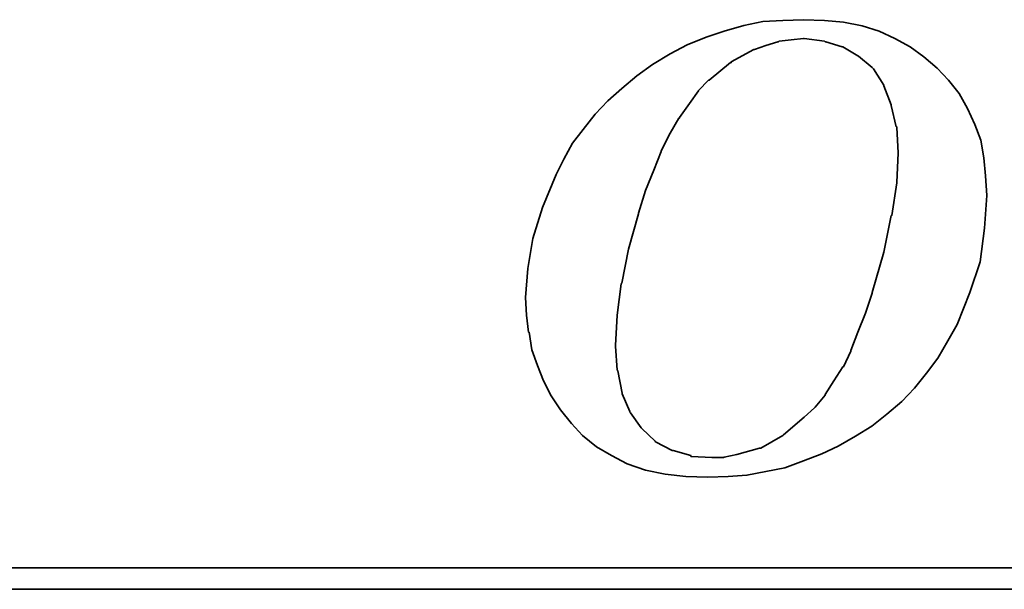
# Model space of a CAD drawing. Header units: inches. Extents: x 7 to 372, y 94 to 272.
# Tile 33 of 47: x 302.71 to 312.35, y 184.65 to 190.22. Entities that reach past the tile are written whole.
import ezdxf

# ---------------------------------------------------------------- set-up
doc = ezdxf.new("R2010")
doc.units = ezdxf.units.IN
doc.header["$LTSCALE"] = 0.25
doc.layers.add('DIM', color=4, linetype='Continuous')
doc.layers.add('layer 1', color=7, linetype='Continuous')

# ---------------------------------------------------------------- blocks, each defined once
blk = doc.blocks.new('TBI MOTION logo(完整正式版)')
at = {"layer": 'layer 1', "color": 22, "lineweight": 35}
for points, knots in [([(-11.34375, -6.98375), (-11.34375, -6.98375), (-10.91375, -7.43875), (-10.91375, -7.43875), (-10.91375, -7.43875), (-10.91375, -7.43875), (-10.38625, -7.87125), (-10.38625, -7.87125), (-10.38625, -7.87125), (-10.38625, -7.87125), (-9.81125, -8.20375), (-9.81125, -8.20375), (-9.81125, -8.20375), (-9.81125, -8.20375), (-9.21125, -8.51875), (-9.21125, -8.51875), (-9.21125, -8.51875), (-9.21125, -8.51875), (-8.51625, -8.75875), (-8.51625, -8.75875), (-8.51625, -8.75875), (-8.51625, -8.75875), (-7.77125, -8.90375), (-7.77125, -8.90375), (-7.77125, -8.90375), (-7.77125, -8.90375), (-6.97875, -8.99875), (-6.97875, -8.99875), (-6.97875, -8.99875), (-6.97875, -8.99875), (-6.14125, -9.02375), (-6.14125, -9.02375), (-6.14125, -9.02375), (-6.14125, -9.02375), (-5.37125, -8.99875), (-5.37125, -8.99875), (-5.37125, -8.99875), (-5.37125, -8.99875), (-4.65375, -8.94875), (-4.65375, -8.94875), (-4.65375, -8.94875), (-4.65375, -8.94875), (-3.93375, -8.80625), (-3.93375, -8.80625), (-3.93375, -8.80625), (-3.93375, -8.80625), (-3.21375, -8.66375), (-3.21375, -8.66375), (-3.21375, -8.66375), (-3.21375, -8.66375), (-2.49375, -8.39875), (-2.49375, -8.39875), (-2.49375, -8.39875), (-2.49375, -8.39875), (-1.79875, -8.13375), (-1.79875, -8.13375), (-1.79875, -8.13375), (-1.79875, -8.13375), (-1.17375, -7.84375), (-1.17375, -7.84375), (-1.17375, -7.84375), (-1.17375, -7.84375), (-0.52375, -7.46375), (-0.52375, -7.46375), (-0.52375, -7.46375), (-0.52375, -7.46375), (0.10124, -7.07875), (0.10124, -7.07875), (0.10124, -7.07875), (0.10124, -7.07875), (0.67625, -6.62375), (0.67625, -6.62375), (0.67625, -6.62375), (0.67625, -6.62375), (1.24874, -6.14375), (1.24874, -6.14375), (1.24874, -6.14375), (1.24874, -6.14375), (1.72874, -5.64125), (1.72874, -5.64125), (1.72874, -5.64125), (1.72874, -5.64125), (2.18624, -5.06375), (2.18624, -5.06375), (2.18624, -5.06375), (2.18624, -5.06375), (2.61625, -4.48874), (2.61625, -4.48874), (2.61625, -4.48874), (2.61625, -4.48874), (3.00125, -3.83874), (3.00125, -3.83874), (3.00125, -3.83874), (3.00125, -3.83874), (3.36124, -3.21374), (3.36124, -3.21374), (3.36124, -3.21374), (3.36124, -3.21374), (3.84374, -1.99125), (3.84374, -1.99125), (3.84374, -1.99125), (3.84374, -1.99125), (4.22625, -0.81875), (4.22625, -0.81875), (4.22625, -0.81875), (4.22625, -0.81875), (4.39125, 0.45624), (4.39125, 0.45624), (4.39125, 0.45624), (4.39125, 0.45624), (4.48874, 1.70124), (4.48874, 1.70124), (4.48874, 1.70124), (4.48874, 1.70124), (4.43874, 2.44625), (4.43874, 2.44625), (4.43874, 2.44625), (4.43874, 2.44625), (4.36874, 3.14125), (4.36874, 3.14125), (4.36874, 3.14125), (4.36874, 3.14125), (4.25125, 3.81125), (4.25125, 3.81125), (4.25125, 3.81125), (4.25125, 3.81125), (4.03124, 4.41125), (4.03124, 4.41125), (4.03124, 4.41125), (4.03124, 4.41125), (3.74374, 5.01125), (3.74374, 5.01125), (3.74374, 5.01125), (3.74374, 5.01125), (3.43124, 5.58875), (3.43124, 5.58875), (3.43124, 5.58875), (3.43124, 5.58875), (3.02625, 6.09125), (3.02625, 6.09125), (3.02625, 6.09125), (3.02625, 6.09125), (2.59374, 6.54875), (2.59374, 6.54875), (2.59374, 6.54875), (2.59374, 6.54875), (2.09124, 6.98125), (2.09124, 6.98125), (2.09124, 6.98125), (2.09124, 6.98125), (1.56124, 7.36625), (1.56124, 7.36625), (1.56124, 7.36625), (1.56124, 7.36625), (0.98624, 7.67625), (0.98624, 7.67625), (0.98624, 7.67625), (0.98624, 7.67625), (0.38624, 7.96375), (0.38624, 7.96375), (0.38624, 7.96375), (0.38624, 7.96375), (-0.25875, 8.15625), (-0.25875, 8.15625), (-0.25875, 8.15625), (-0.25875, 8.15625), (-0.98125, 8.30125), (-0.98125, 8.30125), (-0.98125, 8.30125), (-0.98125, 8.30125), (-1.70124, 8.37125), (-1.70124, 8.37125), (-1.70124, 8.37125), (-1.70124, 8.37125), (-2.49375, 8.39624), (-2.49375, 8.39624), (-2.49375, 8.39624), (-2.49375, 8.39624), (-3.28625, 8.37125), (-3.28625, 8.37125), (-3.28625, 8.37125), (-3.28625, 8.37125), (-4.05125, 8.32125), (-4.05125, 8.32125), (-4.05125, 8.32125), (-4.05125, 8.32125), (-4.77375, 8.18125), (-4.77375, 8.18125), (-4.77375, 8.18125), (-4.77375, 8.18125), (-5.51625, 7.96375), (-5.51625, 7.96375), (-5.51625, 7.96375), (-5.51625, 7.96375), (-6.21125, 7.72625), (-6.21125, 7.72625), (-6.21125, 7.72625), (-6.21125, 7.72625), (-6.92875, 7.43625), (-6.92875, 7.43625), (-6.92875, 7.43625), (-6.92875, 7.43625), (-7.57875, 7.10125), (-7.57875, 7.10125), (-7.57875, 7.10125), (-7.57875, 7.10125), (-8.24875, 6.69125), (-8.24875, 6.69125), (-8.24875, 6.69125), (-8.24875, 6.69125), (-8.84875, 6.26125), (-8.84875, 6.26125), (-8.84875, 6.26125), (-8.84875, 6.26125), (-9.42625, 5.78125), (-9.42625, 5.78125), (-9.42625, 5.78125), (-9.42625, 5.78125), (-9.95375, 5.30125), (-9.95375, 5.30125), (-9.95375, 5.30125), (-9.95375, 5.30125), (-10.43375, 4.79624), (-10.43375, 4.79624), (-10.43375, 4.79624), (-10.43375, 4.79624), (-10.88875, 4.22125), (-10.88875, 4.22125), (-10.88875, 4.22125), (-10.88875, 4.22125), (-11.29875, 3.69375), (-11.29875, 3.69375), (-11.29875, 3.69375), (-11.29875, 3.69375), (-11.63375, 3.09125), (-11.63375, 3.09125), (-11.63375, 3.09125), (-11.63375, 3.09125), (-11.91875, 2.49625), (-11.91875, 2.49625), (-11.91875, 2.49625), (-11.91875, 2.49625), (-12.44875, 1.24625), (-12.44875, 1.24625), (-12.44875, 1.24625), (-12.44875, 1.24625), (-12.80875, 0.06874), (-12.80875, 0.06874), (-12.80875, 0.06874), (-12.80875, 0.06874), (-12.99875, -1.07875), (-12.99875, -1.07875), (-12.99875, -1.07875), (-12.99875, -1.07875), (-13.09375, -2.18375), (-13.09375, -2.18375), (-13.09375, -2.18375), (-13.09375, -2.18375), (-13.04875, -2.85375), (-13.04875, -2.85375), (-13.04875, -2.85375), (-13.04875, -2.85375), (-12.97375, -3.50375), (-12.97375, -3.50375), (-12.97375, -3.50375), (-12.97375, -3.50375), (-12.95375, -3.50375), (-12.95375, -3.50375), (-12.95375, -3.50375), (-12.95375, -3.50375), (-12.85375, -4.17375), (-12.85375, -4.17375), (-12.85375, -4.17375), (-12.85375, -4.17375), (-12.63875, -4.77624), (-12.63875, -4.77624), (-12.63875, -4.77624), (-12.63875, -4.77624), (-12.39875, -5.35125), (-12.39875, -5.35125), (-12.39875, -5.35125), (-12.39875, -5.35125), (-12.11375, -5.92875), (-12.11375, -5.92875), (-12.11375, -5.92875), (-12.11375, -5.92875), (-11.75375, -6.45375), (-11.75375, -6.45375), (-11.75375, -6.45375), (-11.75375, -6.45375), (-11.34375, -6.98375), (-11.34375, -6.98375)], [0, 0, 0, 0, 0.01369863, 0.01369863, 0.01369863, 0.01369863, 0.02739726, 0.02739726, 0.02739726, 0.02739726, 0.04109589, 0.04109589, 0.04109589, 0.04109589, 0.05479452, 0.05479452, 0.05479452, 0.05479452, 0.06849315, 0.06849315, 0.06849315, 0.06849315, 0.08219178, 0.08219178, 0.08219178, 0.08219178, 0.09589041, 0.09589041, 0.09589041, 0.09589041, 0.10958904, 0.10958904, 0.10958904, 0.10958904, 0.12328767, 0.12328767, 0.12328767, 0.12328767, 0.1369863, 0.1369863, 0.1369863, 0.1369863, 0.15068493, 0.15068493, 0.15068493, 0.15068493, 0.16438356, 0.16438356, 0.16438356, 0.16438356, 0.17808219, 0.17808219, 0.17808219, 0.17808219, 0.19178082, 0.19178082, 0.19178082, 0.19178082, 0.20547945, 0.20547945, 0.20547945, 0.20547945, 0.21917808, 0.21917808, 0.21917808, 0.21917808, 0.23287671, 0.23287671, 0.23287671, 0.23287671, 0.24657534, 0.24657534, 0.24657534, 0.24657534, 0.26027397, 0.26027397, 0.26027397, 0.26027397, 0.2739726, 0.2739726, 0.2739726, 0.2739726, 0.28767123, 0.28767123, 0.28767123, 0.28767123, 0.30136986, 0.30136986, 0.30136986, 0.30136986, 0.31506849, 0.31506849, 0.31506849, 0.31506849, 0.32876712, 0.32876712, 0.32876712, 0.32876712, 0.34246575, 0.34246575, 0.34246575, 0.34246575, 0.35616438, 0.35616438, 0.35616438, 0.35616438, 0.36986301, 0.36986301, 0.36986301, 0.36986301, 0.38356164, 0.38356164, 0.38356164, 0.38356164, 0.39726027, 0.39726027, 0.39726027, 0.39726027, 0.4109589, 0.4109589, 0.4109589, 0.4109589, 0.42465753, 0.42465753, 0.42465753, 0.42465753, 0.43835616, 0.43835616, 0.43835616, 0.43835616, 0.45205479, 0.45205479, 0.45205479, 0.45205479, 0.46575342, 0.46575342, 0.46575342, 0.46575342, 0.47945205, 0.47945205, 0.47945205, 0.47945205, 0.49315068, 0.49315068, 0.49315068, 0.49315068, 0.50684932, 0.50684932, 0.50684932, 0.50684932, 0.52054795, 0.52054795, 0.52054795, 0.52054795, 0.53424658, 0.53424658, 0.53424658, 0.53424658, 0.54794521, 0.54794521, 0.54794521, 0.54794521, 0.56164384, 0.56164384, 0.56164384, 0.56164384, 0.57534247, 0.57534247, 0.57534247, 0.57534247, 0.5890411, 0.5890411, 0.5890411, 0.5890411, 0.60273973, 0.60273973, 0.60273973, 0.60273973, 0.61643836, 0.61643836, 0.61643836, 0.61643836, 0.63013699, 0.63013699, 0.63013699, 0.63013699, 0.64383562, 0.64383562, 0.64383562, 0.64383562, 0.65753425, 0.65753425, 0.65753425, 0.65753425, 0.67123288, 0.67123288, 0.67123288, 0.67123288, 0.68493151, 0.68493151, 0.68493151, 0.68493151, 0.69863014, 0.69863014, 0.69863014, 0.69863014, 0.71232877, 0.71232877, 0.71232877, 0.71232877, 0.7260274, 0.7260274, 0.7260274, 0.7260274, 0.73972603, 0.73972603, 0.73972603, 0.73972603, 0.75342466, 0.75342466, 0.75342466, 0.75342466, 0.76712329, 0.76712329, 0.76712329, 0.76712329, 0.78082192, 0.78082192, 0.78082192, 0.78082192, 0.79452055, 0.79452055, 0.79452055, 0.79452055, 0.80821918, 0.80821918, 0.80821918, 0.80821918, 0.82191781, 0.82191781, 0.82191781, 0.82191781, 0.83561644, 0.83561644, 0.83561644, 0.83561644, 0.84931507, 0.84931507, 0.84931507, 0.84931507, 0.8630137, 0.8630137, 0.8630137, 0.8630137, 0.87671233, 0.87671233, 0.87671233, 0.87671233, 0.89041096, 0.89041096, 0.89041096, 0.89041096, 0.90410959, 0.90410959, 0.90410959, 0.90410959, 0.91780822, 0.91780822, 0.91780822, 0.91780822, 0.93150685, 0.93150685, 0.93150685, 0.93150685, 0.94520548, 0.94520548, 0.94520548, 0.94520548, 0.95890411, 0.95890411, 0.95890411, 0.95890411, 0.97260274, 0.97260274, 0.97260274, 0.97260274, 0.98630137, 0.98630137, 0.98630137, 0.98630137, 1, 1, 1, 1]), ([(-8.77875, 1.03124), (-8.77875, 1.03124), (-8.51625, 1.89625), (-8.51625, 1.89625), (-8.51625, 1.89625), (-8.51625, 1.89625), (-8.20375, 2.66375), (-8.20375, 2.66375), (-8.20375, 2.66375), (-8.20375, 2.66375), (-7.91625, 3.38125), (-7.91625, 3.38125), (-7.91625, 3.38125), (-7.91625, 3.38125), (-7.91625, 3.40624), (-7.91625, 3.40624), (-7.91625, 3.40624), (-7.91625, 3.40624), (-7.57875, 4.07624), (-7.57875, 4.07624), (-7.57875, 4.07624), (-7.57875, 4.07624), (-7.24375, 4.65125), (-7.24375, 4.65125), (-7.24375, 4.65125), (-7.24375, 4.65125), (-7.21875, 4.65125), (-7.21875, 4.65125), (-7.21875, 4.65125), (-7.21875, 4.65125), (-7.21875, 4.67624), (-7.21875, 4.67624), (-7.21875, 4.67624), (-7.21875, 4.67624), (-6.83625, 5.20375), (-6.83625, 5.20375), (-6.83625, 5.20375), (-6.83625, 5.20375), (-6.49875, 5.68625), (-6.49875, 5.68625), (-6.49875, 5.68625), (-6.49875, 5.68625), (-6.49875, 5.70625), (-6.49875, 5.70625), (-6.49875, 5.70625), (-6.49875, 5.70625), (-6.11625, 6.09125), (-6.11625, 6.09125), (-6.11625, 6.09125), (-6.11625, 6.09125), (-6.09125, 6.09125), (-6.09125, 6.09125), (-6.09125, 6.09125), (-6.09125, 6.09125), (-5.27375, 6.76625), (-5.27375, 6.76625), (-5.27375, 6.76625), (-5.27375, 6.76625), (-5.24875, 6.76625), (-5.24875, 6.76625), (-5.24875, 6.76625), (-5.24875, 6.76625), (-5.24875, 6.78625), (-5.24875, 6.78625), (-5.24875, 6.78625), (-5.24875, 6.78625), (-4.38875, 7.26624), (-4.38875, 7.26624), (-4.38875, 7.26624), (-4.38875, 7.26624), (-4.36125, 7.26624), (-4.36125, 7.26624), (-4.36125, 7.26624), (-4.36125, 7.26624), (-3.93375, 7.41125), (-3.93375, 7.41125), (-3.93375, 7.41125), (-3.93375, 7.41125), (-3.47375, 7.55625), (-3.47375, 7.55625), (-3.47375, 7.55625), (-3.47375, 7.55625), (-3.45375, 7.55625), (-3.45375, 7.55625), (-3.45375, 7.55625), (-3.45375, 7.55625), (-3.42875, 7.58124), (-3.42875, 7.58124), (-3.42875, 7.58124), (-3.42875, 7.58124), (-2.97375, 7.62625), (-2.97375, 7.62625), (-2.97375, 7.62625), (-2.97375, 7.62625), (-2.49375, 7.67625), (-2.49375, 7.67625), (-2.49375, 7.67625), (-2.49375, 7.67625), (-2.46875, 7.67625), (-2.46875, 7.67625), (-2.46875, 7.67625), (-2.46875, 7.67625), (-1.70124, 7.58124), (-1.70124, 7.58124), (-1.70124, 7.58124), (-1.70124, 7.58124), (-1.67875, 7.55625), (-1.67875, 7.55625), (-1.67875, 7.55625), (-1.67875, 7.55625), (-1.65375, 7.55625), (-1.65375, 7.55625), (-1.65375, 7.55625), (-1.65375, 7.55625), (-1.03125, 7.36625), (-1.03125, 7.36625), (-1.03125, 7.36625), (-1.03125, 7.36625), (-1.00625, 7.36625), (-1.00625, 7.36625), (-1.00625, 7.36625), (-1.00625, 7.36625), (-0.43124, 7.02624), (-0.43124, 7.02624), (-0.43124, 7.02624), (-0.43124, 7.02624), (-0.40625, 7.00624), (-0.40625, 7.00624), (-0.40625, 7.00624), (-0.40625, 7.00624), (0.12124, 6.57124), (0.12124, 6.57124), (0.12124, 6.57124), (0.12124, 6.57124), (0.14624, 6.54875), (0.14624, 6.54875), (0.14624, 6.54875), (0.14624, 6.54875), (0.17124, 6.52375), (0.17124, 6.52375), (0.17124, 6.52375), (0.17124, 6.52375), (0.55625, 5.89875), (0.55625, 5.89875), (0.55625, 5.89875), (0.55625, 5.89875), (0.55625, 5.87625), (0.55625, 5.87625), (0.55625, 5.87625), (0.55625, 5.87625), (0.84124, 5.15625), (0.84124, 5.15625), (0.84124, 5.15625), (0.84124, 5.15625), (0.84124, 5.13125), (0.84124, 5.13125), (0.84124, 5.13125), (0.84124, 5.13125), (1.03624, 4.31875), (1.03624, 4.31875), (1.03624, 4.31875), (1.03624, 4.31875), (1.05624, 4.31875), (1.05624, 4.31875), (1.05624, 4.31875), (1.05624, 4.31875), (1.05624, 4.29125), (1.05624, 4.29125), (1.05624, 4.29125), (1.05624, 4.29125), (1.10625, 3.33125), (1.10625, 3.33125), (1.10625, 3.33125), (1.10625, 3.33125), (1.10625, 3.30875), (1.10625, 3.30875), (1.10625, 3.30875), (1.10625, 3.30875), (1.05624, 2.20624), (1.05624, 2.20624), (1.05624, 2.20624), (1.05624, 2.20624), (1.05624, 2.18124), (1.05624, 2.18124), (1.05624, 2.18124), (1.05624, 2.18124), (0.86624, 0.93624), (0.86624, 0.93624), (0.86624, 0.93624), (0.86624, 0.93624), (0.84124, 0.93624), (0.84124, 0.93624), (0.84124, 0.93624), (0.84124, 0.93624), (0.55625, -0.45874), (0.55625, -0.45874), (0.55625, -0.45874), (0.55625, -0.45874), (0.12124, -1.99125), (0.12124, -1.99125), (0.12124, -1.99125), (0.12124, -1.99125), (0.12124, -2.01874), (0.12124, -2.01874), (0.12124, -2.01874), (0.12124, -2.01874), (-0.13874, -2.78375), (-0.13874, -2.78375), (-0.13874, -2.78375), (-0.13874, -2.78375), (-0.43124, -3.50375), (-0.43124, -3.50375), (-0.43124, -3.50375), (-0.43124, -3.50375), (-0.69375, -4.19875), (-0.69375, -4.19875), (-0.69375, -4.19875), (-0.69375, -4.19875), (-0.69375, -4.22375), (-0.69375, -4.22375), (-0.69375, -4.22375), (-0.69375, -4.22375), (-0.98125, -4.82374), (-0.98125, -4.82374), (-0.98125, -4.82374), (-0.98125, -4.82374), (-1.00625, -4.82374), (-1.00625, -4.82374), (-1.00625, -4.82374), (-1.00625, -4.82374), (-1.33875, -5.35125), (-1.33875, -5.35125), (-1.33875, -5.35125), (-1.33875, -5.35125), (-1.67875, -5.87875), (-1.67875, -5.87875), (-1.67875, -5.87875), (-1.67875, -5.87875), (-1.67875, -5.90375), (-1.67875, -5.90375), (-1.67875, -5.90375), (-1.67875, -5.90375), (-2.05875, -6.35875), (-2.05875, -6.35875), (-2.05875, -6.35875), (-2.05875, -6.35875), (-2.08375, -6.38375), (-2.08375, -6.38375), (-2.08375, -6.38375), (-2.08375, -6.38375), (-2.46875, -6.74375), (-2.46875, -6.74375), (-2.46875, -6.74375), (-2.46875, -6.74375), (-3.25875, -7.41625), (-3.25875, -7.41625), (-3.25875, -7.41625), (-3.25875, -7.41625), (-3.28625, -7.43875), (-3.28625, -7.43875), (-3.28625, -7.43875), (-3.28625, -7.43875), (-4.12375, -7.91875), (-4.12375, -7.91875), (-4.12375, -7.91875), (-4.12375, -7.91875), (-4.14875, -7.91875), (-4.14875, -7.91875), (-4.14875, -7.91875), (-4.14875, -7.91875), (-4.17125, -7.91875), (-4.17125, -7.91875), (-4.17125, -7.91875), (-4.17125, -7.91875), (-5.03375, -8.15875), (-5.03375, -8.15875), (-5.03375, -8.15875), (-5.03375, -8.15875), (-5.51625, -8.25625), (-5.51625, -8.25625), (-5.51625, -8.25625), (-5.51625, -8.25625), (-5.54125, -8.27875), (-5.54125, -8.27875), (-5.54125, -8.27875), (-5.54125, -8.27875), (-5.56375, -8.27875), (-5.56375, -8.27875), (-5.56375, -8.27875), (-5.56375, -8.27875), (-5.99625, -8.27875), (-5.99625, -8.27875), (-5.99625, -8.27875), (-5.99625, -8.27875), (-6.76375, -8.23125), (-6.76375, -8.23125), (-6.76375, -8.23125), (-6.76375, -8.23125), (-6.78875, -8.23125), (-6.78875, -8.23125), (-6.78875, -8.23125), (-6.78875, -8.23125), (-6.78875, -8.20375), (-6.78875, -8.20375), (-6.78875, -8.20375), (-6.78875, -8.20375), (-7.45875, -8.01375), (-7.45875, -8.01375), (-7.45875, -8.01375), (-7.45875, -8.01375), (-7.48375, -8.01375), (-7.48375, -8.01375), (-7.48375, -8.01375), (-7.48375, -8.01375), (-7.50875, -8.01375), (-7.50875, -8.01375), (-7.50875, -8.01375), (-7.50875, -8.01375), (-8.13125, -7.67875), (-8.13125, -7.67875), (-8.13125, -7.67875), (-8.13125, -7.67875), (-8.15625, -7.65375), (-8.15625, -7.65375), (-8.15625, -7.65375), (-8.15625, -7.65375), (-8.65875, -7.17375), (-8.65875, -7.17375), (-8.65875, -7.17375), (-8.65875, -7.17375), (-8.68375, -7.14875), (-8.68375, -7.14875), (-8.68375, -7.14875), (-8.68375, -7.14875), (-9.08875, -6.57375), (-9.08875, -6.57375), (-9.08875, -6.57375), (-9.08875, -6.57375), (-9.11375, -6.54875), (-9.11375, -6.54875), (-9.11375, -6.54875), (-9.11375, -6.54875), (-9.11375, -6.52875), (-9.11375, -6.52875), (-9.11375, -6.52875), (-9.11375, -6.52875), (-9.40375, -5.85375), (-9.40375, -5.85375), (-9.40375, -5.85375), (-9.40375, -5.85375), (-9.40375, -5.82875), (-9.40375, -5.82875), (-9.40375, -5.82875), (-9.40375, -5.82875), (-9.56875, -4.96875), (-9.56875, -4.96875), (-9.56875, -4.96875), (-9.56875, -4.96875), (-9.59375, -4.94375), (-9.59375, -4.94375), (-9.59375, -4.94375), (-9.59375, -4.94375), (-9.66375, -4.03375), (-9.66375, -4.03375), (-9.66375, -4.03375), (-9.66375, -4.03375), (-9.66375, -4.00875), (-9.66375, -4.00875), (-9.66375, -4.00875), (-9.66375, -4.00875), (-9.59375, -2.85375), (-9.59375, -2.85375), (-9.59375, -2.85375), (-9.59375, -2.85375), (-9.45125, -1.65875), (-9.45125, -1.65875), (-9.45125, -1.65875), (-9.45125, -1.65875), (-9.42625, -1.63375), (-9.42625, -1.63375), (-9.42625, -1.63375), (-9.42625, -1.63375), (-9.16125, -0.33875), (-9.16125, -0.33875), (-9.16125, -0.33875), (-9.16125, -0.33875), (-8.77875, 1.00624), (-8.77875, 1.00624), (-8.77875, 1.00624), (-8.77875, 1.00624), (-8.77875, 1.03124), (-8.77875, 1.03124)], [0, 0, 0, 0, 0.01020408, 0.01020408, 0.01020408, 0.01020408, 0.02040816, 0.02040816, 0.02040816, 0.02040816, 0.03061224, 0.03061224, 0.03061224, 0.03061224, 0.04081633, 0.04081633, 0.04081633, 0.04081633, 0.05102041, 0.05102041, 0.05102041, 0.05102041, 0.06122449, 0.06122449, 0.06122449, 0.06122449, 0.07142857, 0.07142857, 0.07142857, 0.07142857, 0.08163265, 0.08163265, 0.08163265, 0.08163265, 0.09183673, 0.09183673, 0.09183673, 0.09183673, 0.10204082, 0.10204082, 0.10204082, 0.10204082, 0.1122449, 0.1122449, 0.1122449, 0.1122449, 0.12244898, 0.12244898, 0.12244898, 0.12244898, 0.13265306, 0.13265306, 0.13265306, 0.13265306, 0.14285714, 0.14285714, 0.14285714, 0.14285714, 0.15306122, 0.15306122, 0.15306122, 0.15306122, 0.16326531, 0.16326531, 0.16326531, 0.16326531, 0.17346939, 0.17346939, 0.17346939, 0.17346939, 0.18367347, 0.18367347, 0.18367347, 0.18367347, 0.19387755, 0.19387755, 0.19387755, 0.19387755, 0.20408163, 0.20408163, 0.20408163, 0.20408163, 0.21428571, 0.21428571, 0.21428571, 0.21428571, 0.2244898, 0.2244898, 0.2244898, 0.2244898, 0.23469388, 0.23469388, 0.23469388, 0.23469388, 0.24489796, 0.24489796, 0.24489796, 0.24489796, 0.25510204, 0.25510204, 0.25510204, 0.25510204, 0.26530612, 0.26530612, 0.26530612, 0.26530612, 0.2755102, 0.2755102, 0.2755102, 0.2755102, 0.28571429, 0.28571429, 0.28571429, 0.28571429, 0.29591837, 0.29591837, 0.29591837, 0.29591837, 0.30612245, 0.30612245, 0.30612245, 0.30612245, 0.31632653, 0.31632653, 0.31632653, 0.31632653, 0.32653061, 0.32653061, 0.32653061, 0.32653061, 0.33673469, 0.33673469, 0.33673469, 0.33673469, 0.34693878, 0.34693878, 0.34693878, 0.34693878, 0.35714286, 0.35714286, 0.35714286, 0.35714286, 0.36734694, 0.36734694, 0.36734694, 0.36734694, 0.37755102, 0.37755102, 0.37755102, 0.37755102, 0.3877551, 0.3877551, 0.3877551, 0.3877551, 0.39795918, 0.39795918, 0.39795918, 0.39795918, 0.40816327, 0.40816327, 0.40816327, 0.40816327, 0.41836735, 0.41836735, 0.41836735, 0.41836735, 0.42857143, 0.42857143, 0.42857143, 0.42857143, 0.43877551, 0.43877551, 0.43877551, 0.43877551, 0.44897959, 0.44897959, 0.44897959, 0.44897959, 0.45918367, 0.45918367, 0.45918367, 0.45918367, 0.46938776, 0.46938776, 0.46938776, 0.46938776, 0.47959184, 0.47959184, 0.47959184, 0.47959184, 0.48979592, 0.48979592, 0.48979592, 0.48979592, 0.5, 0.5, 0.5, 0.5, 0.51020408, 0.51020408, 0.51020408, 0.51020408, 0.52040816, 0.52040816, 0.52040816, 0.52040816, 0.53061224, 0.53061224, 0.53061224, 0.53061224, 0.54081633, 0.54081633, 0.54081633, 0.54081633, 0.55102041, 0.55102041, 0.55102041, 0.55102041, 0.56122449, 0.56122449, 0.56122449, 0.56122449, 0.57142857, 0.57142857, 0.57142857, 0.57142857, 0.58163265, 0.58163265, 0.58163265, 0.58163265, 0.59183673, 0.59183673, 0.59183673, 0.59183673, 0.60204082, 0.60204082, 0.60204082, 0.60204082, 0.6122449, 0.6122449, 0.6122449, 0.6122449, 0.62244898, 0.62244898, 0.62244898, 0.62244898, 0.63265306, 0.63265306, 0.63265306, 0.63265306, 0.64285714, 0.64285714, 0.64285714, 0.64285714, 0.65306122, 0.65306122, 0.65306122, 0.65306122, 0.66326531, 0.66326531, 0.66326531, 0.66326531, 0.67346939, 0.67346939, 0.67346939, 0.67346939, 0.68367347, 0.68367347, 0.68367347, 0.68367347, 0.69387755, 0.69387755, 0.69387755, 0.69387755, 0.70408163, 0.70408163, 0.70408163, 0.70408163, 0.71428571, 0.71428571, 0.71428571, 0.71428571, 0.7244898, 0.7244898, 0.7244898, 0.7244898, 0.73469388, 0.73469388, 0.73469388, 0.73469388, 0.74489796, 0.74489796, 0.74489796, 0.74489796, 0.75510204, 0.75510204, 0.75510204, 0.75510204, 0.76530612, 0.76530612, 0.76530612, 0.76530612, 0.7755102, 0.7755102, 0.7755102, 0.7755102, 0.78571429, 0.78571429, 0.78571429, 0.78571429, 0.79591837, 0.79591837, 0.79591837, 0.79591837, 0.80612245, 0.80612245, 0.80612245, 0.80612245, 0.81632653, 0.81632653, 0.81632653, 0.81632653, 0.82653061, 0.82653061, 0.82653061, 0.82653061, 0.83673469, 0.83673469, 0.83673469, 0.83673469, 0.84693878, 0.84693878, 0.84693878, 0.84693878, 0.85714286, 0.85714286, 0.85714286, 0.85714286, 0.86734694, 0.86734694, 0.86734694, 0.86734694, 0.87755102, 0.87755102, 0.87755102, 0.87755102, 0.8877551, 0.8877551, 0.8877551, 0.8877551, 0.89795918, 0.89795918, 0.89795918, 0.89795918, 0.90816327, 0.90816327, 0.90816327, 0.90816327, 0.91836735, 0.91836735, 0.91836735, 0.91836735, 0.92857143, 0.92857143, 0.92857143, 0.92857143, 0.93877551, 0.93877551, 0.93877551, 0.93877551, 0.94897959, 0.94897959, 0.94897959, 0.94897959, 0.95918367, 0.95918367, 0.95918367, 0.95918367, 0.96938776, 0.96938776, 0.96938776, 0.96938776, 0.97959184, 0.97959184, 0.97959184, 0.97959184, 0.98979592, 0.98979592, 0.98979592, 0.98979592, 1, 1, 1, 1]), ([(75.90875, -9.47875), (75.90875, -9.47875), (75.90875, -12.28625), (75.90875, -12.28625), (75.90875, -12.28625), (75.90875, -12.28625), (75.90875, -12.47875), (75.90875, -12.47875), (75.90875, -12.47875), (75.90875, -12.47875), (75.71625, -12.47875), (75.71625, -12.47875), (75.71625, -12.47875), (75.71625, -12.47875), (-88.32875, -12.47875), (-88.32875, -12.47875), (-88.32875, -12.47875), (-88.32875, -12.47875), (-88.32875, -13.29375), (-88.32875, -13.29375), (-88.32875, -13.29375), (-88.32875, -13.29375), (82.89125, -13.29375), (82.89125, -13.29375), (82.89125, -13.29375), (82.89125, -13.29375), (75.90875, -9.47875), (75.90875, -9.47875)], [0, 0, 0, 0, 0.14285714, 0.14285714, 0.14285714, 0.14285714, 0.28571429, 0.28571429, 0.28571429, 0.28571429, 0.42857143, 0.42857143, 0.42857143, 0.42857143, 0.57142857, 0.57142857, 0.57142857, 0.57142857, 0.71428571, 0.71428571, 0.71428571, 0.71428571, 0.85714286, 0.85714286, 0.85714286, 0.85714286, 1, 1, 1, 1])]:
    blk.add_open_spline(points, degree=3, knots=knots, dxfattribs=at)

msp = doc.modelspace()

# ---------------------------------------------------------------- block references
at = {"layer": 'DIM', "xscale": 0.2570400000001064, "yscale": 0.2570399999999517, "zscale": 0.25704}
msp.add_blockref('TBI MOTION logo(完整正式版)', (311.0257, 188.0635), dxfattribs=at)

doc.saveas('drawing.dxf')
